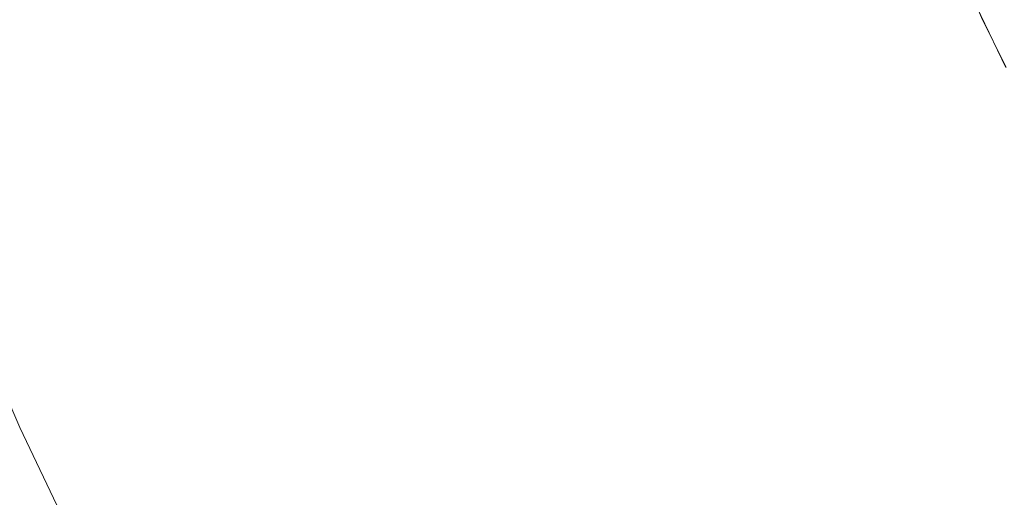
# Model space of a CAD drawing. Header units: centimetres. Extents: x -25.9 to 27.4, y -28.2 to -26.4.
# Tile 61 of 199: x -8.1019 to -8.0077, y -27.7903 to -27.7445. Entities that reach past the tile are written whole.
import ezdxf

# ---------------------------------------------------------------- set-up
doc = ezdxf.new("R2010")
doc.units = ezdxf.units.CM
doc.header["$LTSCALE"] = 2.54
doc.layers.add('Lucido design-1', color=7, linetype='Continuous')

# ---------------------------------------------------------------- blocks, each defined once
blk = doc.blocks.new('Gruppo-4-1')
at = {"color": 7, "linetype": 'Continuous', "lineweight": 9}
blk.add_3dface([(-25.828561, -26.46, 540.520033), (-25.828561, -28.06, 540.520033), (27.271439, -28.06, 540.520033), (27.271439, -26.46, 540.520033)], dxfattribs=at)
for points, invisible_edges in [([(-8.069892, -27.745267, 539.730258), (-8.073293, -27.734948, 539.730258), (-8.069805, -27.73388, 539.732141), (-8.066452, -27.744052, 539.732141)], 15), ([(-8.073404, -27.746508, 539.728524), (-8.076855, -27.736039, 539.728524), (-8.073293, -27.734948, 539.730258), (-8.069892, -27.745267, 539.730258)], 15), ([(-8.041437, -27.74554, 539.749193), (-8.044875, -27.736429, 539.749193), (-8.042209, -27.735487, 539.752128), (-8.038813, -27.744486, 539.752128)], 15), ([(-8.076984, -27.747773, 539.726943), (-8.080486, -27.737151, 539.726943), (-8.076855, -27.736039, 539.728524), (-8.073404, -27.746508, 539.728524)], 15), ([(-8.044172, -27.74664, 539.746374), (-8.047655, -27.737411, 539.746374), (-8.044875, -27.736429, 539.749193), (-8.041437, -27.74554, 539.749193)], 15), ([(-8.016041, -27.744746, 539.78663), (-8.019469, -27.736713, 539.78663), (-8.018292, -27.73624, 539.790453), (-8.014885, -27.744224, 539.790453)], 15), ([(-8.080625, -27.74906, 539.725519), (-8.084178, -27.738282, 539.725519), (-8.080486, -27.737151, 539.726943), (-8.076984, -27.747773, 539.726943)], 15), ([(-8.047015, -27.747782, 539.743674), (-8.050543, -27.738431, 539.743674), (-8.047655, -27.737411, 539.746374), (-8.044172, -27.74664, 539.746374)], 15), ([(-8.018775, -27.745982, 539.77914), (-8.022252, -27.737831, 539.77914), (-8.02079, -27.737244, 539.782857), (-8.017338, -27.745333, 539.782857)], 15), ([(-8.017338, -27.745333, 539.782857), (-8.02079, -27.737244, 539.782857), (-8.019469, -27.736713, 539.78663), (-8.016041, -27.744746, 539.78663)], 15), ([(-8.084322, -27.750366, 539.724254), (-8.087927, -27.73943, 539.724254), (-8.084178, -27.738282, 539.725519), (-8.080625, -27.74906, 539.725519)], 15), ([(-8.04996, -27.748965, 539.741099), (-8.053536, -27.739489, 539.741099), (-8.050543, -27.738431, 539.743674), (-8.047015, -27.747782, 539.743674)], 15), ([(-8.022058, -27.747466, 539.771899), (-8.025595, -27.739175, 539.771899), (-8.023855, -27.738475, 539.775485), (-8.020349, -27.746693, 539.775485)], 15), ([(-8.020349, -27.746693, 539.775485), (-8.023855, -27.738475, 539.775485), (-8.022252, -27.737831, 539.77914), (-8.018775, -27.745982, 539.77914)], 15), ([(-8.088068, -27.75169, 539.72315), (-8.091726, -27.740593, 539.72315), (-8.087927, -27.73943, 539.724254), (-8.084322, -27.750366, 539.724254)], 15), ([(-8.053003, -27.750188, 539.738654), (-8.056628, -27.740581, 539.738654), (-8.053536, -27.739489, 539.741099), (-8.04996, -27.748965, 539.741099)], 15), ([(-8.0239, -27.748298, 539.768389), (-8.027471, -27.739928, 539.768389), (-8.025595, -27.739175, 539.771899), (-8.022058, -27.747466, 539.771899)], 15), ([(-8.025872, -27.74919, 539.76496), (-8.029479, -27.740735, 539.76496), (-8.027471, -27.739928, 539.768389), (-8.0239, -27.748298, 539.768389)], 15), ([(-8.091857, -27.753028, 539.722211), (-8.095568, -27.74177, 539.722211), (-8.091726, -27.740593, 539.72315), (-8.088068, -27.75169, 539.72315)], 15), ([(-8.056139, -27.751448, 539.736344), (-8.059815, -27.741707, 539.736344), (-8.056628, -27.740581, 539.738654), (-8.053003, -27.750188, 539.738654)], 15), ([(-8.027971, -27.750139, 539.761618), (-8.031617, -27.741594, 539.761618), (-8.029479, -27.740735, 539.76496), (-8.025872, -27.74919, 539.76496)], 15), ([(-8.095682, -27.75438, 539.721437), (-8.099447, -27.742958, 539.721437), (-8.095568, -27.74177, 539.722211), (-8.091857, -27.753028, 539.722211)], 15), ([(-8.059364, -27.752744, 539.734171), (-8.063092, -27.742865, 539.734171), (-8.059815, -27.741707, 539.736344), (-8.056139, -27.751448, 539.736344)], 15), ([(-8.030228, -27.751159, 539.758321), (-8.033915, -27.742518, 539.758321), (-8.031617, -27.741594, 539.761618), (-8.027971, -27.750139, 539.761618)], 15), ([(-8.010807, -27.74238, 539.820033), (-8.011034, -27.74177, 540.020033), (-8.009823, -27.744524, 540.020033)], 9), ([(-8.099538, -27.755742, 539.720831), (-8.103357, -27.744155, 539.720831), (-8.099447, -27.742958, 539.721437), (-8.095682, -27.75438, 539.721437)], 15), ([(-8.062671, -27.754073, 539.732141), (-8.066452, -27.744052, 539.732141), (-8.063092, -27.742865, 539.734171), (-8.059364, -27.752744, 539.734171)], 15), ([(-8.032574, -27.75222, 539.755173), (-8.036304, -27.743478, 539.755173), (-8.033915, -27.742518, 539.758321), (-8.030228, -27.751159, 539.758321)], 15), ([(-8.009296, -27.751125, 539.798223), (-8.013001, -27.743372, 539.798223), (-8.012275, -27.743044, 539.802157), (-8.008585, -27.750766, 539.802157)], 15), ([(-8.008585, -27.750766, 539.802157), (-8.012275, -27.743044, 539.802157), (-8.011694, -27.742781, 539.806114), (-8.008016, -27.750479, 539.806114)], 15), ([(-8.008016, -27.750479, 539.806114), (-8.011694, -27.742781, 539.806114), (-8.011259, -27.742584, 539.810088), (-8.007589, -27.750264, 539.810088)], 15), ([(-8.007589, -27.750264, 539.810088), (-8.011259, -27.742584, 539.810088), (-8.010969, -27.742453, 539.814073), (-8.007305, -27.750121, 539.814073)], 15), ([(-8.007305, -27.750121, 539.814073), (-8.010969, -27.742453, 539.814073), (-8.010825, -27.742388, 539.818061), (-8.007164, -27.75005, 539.818061)], 15), ([(-8.007164, -27.75005, 539.818061), (-8.010825, -27.742388, 539.818061), (-8.010807, -27.74238, 539.820033), (-8.007602, -27.749088, 539.820033)], 11), ([(-8.007602, -27.749088, 539.820033), (-8.010807, -27.74238, 539.820033), (-8.009823, -27.744524, 540.020033)], 10), ([(-8.004046, -27.751351, 540.040717), (-8.007863, -27.74361, 540.040717), (-8.007021, -27.743217, 540.044708), (-8.003221, -27.750922, 540.044708)], 15), ([(-8.103417, -27.757113, 539.720395), (-8.107291, -27.74536, 539.720395), (-8.103357, -27.744155, 539.720831), (-8.099538, -27.755742, 539.720831)], 15), ([(-8.066056, -27.755433, 539.730258), (-8.069892, -27.745267, 539.730258), (-8.066452, -27.744052, 539.732141), (-8.062671, -27.754073, 539.732141)], 15), ([(-8.035038, -27.753333, 539.752128), (-8.038813, -27.744486, 539.752128), (-8.036304, -27.743478, 539.755173), (-8.032574, -27.75222, 539.755173)], 15), ([(-8.012275, -27.752627, 539.78663), (-8.016041, -27.744746, 539.78663), (-8.014885, -27.744224, 539.790453), (-8.011142, -27.752055, 539.790453)], 15), ([(-8.011142, -27.752055, 539.790453), (-8.014885, -27.744224, 539.790453), (-8.013871, -27.743765, 539.79432), (-8.010149, -27.751555, 539.79432)], 15), ([(-8.010149, -27.751555, 539.79432), (-8.013871, -27.743765, 539.79432), (-8.013001, -27.743372, 539.798223), (-8.009296, -27.751125, 539.798223)], 15), ([(-8.005639, -27.752181, 540.028583), (-8.009491, -27.744369, 540.028583), (-8.009099, -27.744186, 540.032647), (-8.005255, -27.751981, 540.032647)], 15), ([(-8.005255, -27.751981, 540.032647), (-8.009099, -27.744186, 540.032647), (-8.008556, -27.743933, 540.036694), (-8.004724, -27.751704, 540.036694)], 15), ([(-8.004724, -27.751704, 540.036694), (-8.008556, -27.743933, 540.036694), (-8.007863, -27.74361, 540.040717), (-8.004046, -27.751351, 540.040717)], 15), ([(-8.037615, -27.754498, 539.749193), (-8.041437, -27.74554, 539.749193), (-8.038813, -27.744486, 539.752128), (-8.035038, -27.753333, 539.752128)], 15), ([(-8.013547, -27.753268, 539.782857), (-8.017338, -27.745333, 539.782857), (-8.016041, -27.744746, 539.78663), (-8.012275, -27.752627, 539.78663)], 15), ([(-8.007578, -27.749076, 540.020033), (-8.009823, -27.744524, 540.020033), (-8.009822, -27.744523, 540.020578), (-8.005962, -27.752349, 540.020578)], 14), ([(-8.009823, -27.744524, 540.020033), (-8.007578, -27.749076, 540.020033), (-8.007602, -27.749088, 539.820033)], 10), ([(-8.005962, -27.752349, 540.020578), (-8.009822, -27.744523, 540.020578), (-8.009732, -27.744481, 540.024508), (-8.005875, -27.752303, 540.024508)], 15), ([(-8.005875, -27.752303, 540.024508), (-8.009732, -27.744481, 540.024508), (-8.009491, -27.744369, 540.028583), (-8.005639, -27.752181, 540.028583)], 15), ([(-8.069512, -27.756822, 539.728524), (-8.073404, -27.746508, 539.728524), (-8.069892, -27.745267, 539.730258), (-8.066056, -27.755433, 539.730258)], 15), ([(-8.040301, -27.755712, 539.746374), (-8.044172, -27.74664, 539.746374), (-8.041437, -27.74554, 539.749193), (-8.037615, -27.754498, 539.749193)], 15), ([(-8.016496, -27.754755, 539.775485), (-8.020349, -27.746693, 539.775485), (-8.018775, -27.745982, 539.77914), (-8.014954, -27.753977, 539.77914)], 15), ([(-8.014954, -27.753977, 539.77914), (-8.018775, -27.745982, 539.77914), (-8.017338, -27.745333, 539.782857), (-8.013547, -27.753268, 539.782857)], 15), ([(-8.073035, -27.758238, 539.726943), (-8.076984, -27.747773, 539.726943), (-8.073404, -27.746508, 539.728524), (-8.069512, -27.756822, 539.728524)], 15), ([(-8.043092, -27.756974, 539.743674), (-8.047015, -27.747782, 539.743674), (-8.044172, -27.74664, 539.746374), (-8.040301, -27.755712, 539.746374)], 15), ([(-8.018171, -27.755599, 539.771899), (-8.022058, -27.747466, 539.771899), (-8.020349, -27.746693, 539.775485), (-8.016496, -27.754755, 539.775485)], 15), ([(-8.076618, -27.759678, 539.725519), (-8.080625, -27.74906, 539.725519), (-8.076984, -27.747773, 539.726943), (-8.073035, -27.758238, 539.726943)], 15), ([(-8.045985, -27.758281, 539.741099), (-8.04996, -27.748965, 539.741099), (-8.047015, -27.747782, 539.743674), (-8.043092, -27.756974, 539.743674)], 15), ([(-8.019976, -27.756509, 539.768389), (-8.0239, -27.748298, 539.768389), (-8.022058, -27.747466, 539.771899), (-8.018171, -27.755599, 539.771899)], 15), ([(-8.021909, -27.757484, 539.76496), (-8.025872, -27.74919, 539.76496), (-8.0239, -27.748298, 539.768389), (-8.019976, -27.756509, 539.768389)], 15), ([(-8.080256, -27.761139, 539.724254), (-8.084322, -27.750366, 539.724254), (-8.080625, -27.74906, 539.725519), (-8.076618, -27.759678, 539.725519)], 15), ([(-8.048973, -27.759632, 539.738654), (-8.053003, -27.750188, 539.738654), (-8.04996, -27.748965, 539.741099), (-8.045985, -27.758281, 539.741099)], 15), ([(-8.023966, -27.758521, 539.761618), (-8.027971, -27.750139, 539.761618), (-8.025872, -27.74919, 539.76496), (-8.021909, -27.757484, 539.76496)], 15), ([(-8.083943, -27.762621, 539.72315), (-8.088068, -27.75169, 539.72315), (-8.084322, -27.750366, 539.724254), (-8.080256, -27.761139, 539.724254)], 15), ([(-8.052053, -27.761025, 539.736344), (-8.056139, -27.751448, 539.736344), (-8.053003, -27.750188, 539.738654), (-8.048973, -27.759632, 539.738654)], 15), ([(-8.026178, -27.759636, 539.758321), (-8.030228, -27.751159, 539.758321), (-8.027971, -27.750139, 539.761618), (-8.023966, -27.758521, 539.761618)], 15), ([(-8.005266, -27.758713, 539.798223), (-8.009296, -27.751125, 539.798223), (-8.008585, -27.750766, 539.802157), (-8.004571, -27.758325, 539.802157)], 15), ([(-8.004571, -27.758325, 539.802157), (-8.008585, -27.750766, 539.802157), (-8.008016, -27.750479, 539.806114), (-8.004014, -27.758014, 539.806114)], 15), ([(-8.004014, -27.758014, 539.806114), (-8.008016, -27.750479, 539.806114), (-8.007589, -27.750264, 539.810088), (-8.003597, -27.757781, 539.810088)], 15), ([(-8.087671, -27.764119, 539.722211), (-8.091857, -27.753028, 539.722211), (-8.088068, -27.75169, 539.72315), (-8.083943, -27.762621, 539.72315)], 15), ([(-8.055219, -27.762456, 539.734171), (-8.059364, -27.752744, 539.734171), (-8.056139, -27.751448, 539.736344), (-8.052053, -27.761025, 539.736344)], 15), ([(-8.028477, -27.760795, 539.755173), (-8.032574, -27.75222, 539.755173), (-8.030228, -27.751159, 539.758321), (-8.026178, -27.759636, 539.758321)], 15), ([(-8.007071, -27.759721, 539.790453), (-8.011142, -27.752055, 539.790453), (-8.010149, -27.751555, 539.79432), (-8.0061, -27.759179, 539.79432)], 15), ([(-8.0061, -27.759179, 539.79432), (-8.010149, -27.751555, 539.79432), (-8.009296, -27.751125, 539.798223), (-8.005266, -27.758713, 539.798223)], 15), ([(-8.030891, -27.762012, 539.752128), (-8.035038, -27.753333, 539.752128), (-8.032574, -27.75222, 539.755173), (-8.028477, -27.760795, 539.755173)], 15), ([(-8.009421, -27.761034, 539.782857), (-8.013547, -27.753268, 539.782857), (-8.012275, -27.752627, 539.78663), (-8.008179, -27.76034, 539.78663)], 15), ([(-8.008179, -27.76034, 539.78663), (-8.012275, -27.752627, 539.78663), (-8.011142, -27.752055, 539.790453), (-8.007071, -27.759721, 539.790453)], 15), ([(-8.091436, -27.765632, 539.721437), (-8.095682, -27.75438, 539.721437), (-8.091857, -27.753028, 539.722211), (-8.087671, -27.764119, 539.722211)], 15), ([(-8.058467, -27.763924, 539.732141), (-8.062671, -27.754073, 539.732141), (-8.059364, -27.752744, 539.734171), (-8.055219, -27.762456, 539.734171)], 15), ([(-8.033416, -27.763285, 539.749193), (-8.037615, -27.754498, 539.749193), (-8.035038, -27.753333, 539.752128), (-8.030891, -27.762012, 539.752128)], 15), ([(-8.010798, -27.761803, 539.77914), (-8.014954, -27.753977, 539.77914), (-8.013547, -27.753268, 539.782857), (-8.009421, -27.761034, 539.782857)], 15), ([(-8.09523, -27.767156, 539.720831), (-8.099538, -27.755742, 539.720831), (-8.095682, -27.75438, 539.721437), (-8.091436, -27.765632, 539.721437)], 15), ([(-8.061791, -27.765427, 539.730258), (-8.066056, -27.755433, 539.730258), (-8.062671, -27.754073, 539.732141), (-8.058467, -27.763924, 539.732141)], 15), ([(-8.036048, -27.764612, 539.746374), (-8.040301, -27.755712, 539.746374), (-8.037615, -27.754498, 539.749193), (-8.033416, -27.763285, 539.749193)], 15), ([(-8.012306, -27.762646, 539.775485), (-8.016496, -27.754755, 539.775485), (-8.014954, -27.753977, 539.77914), (-8.010798, -27.761803, 539.77914)], 15), ([(-8.065186, -27.766961, 539.728524), (-8.069512, -27.756822, 539.728524), (-8.066056, -27.755433, 539.730258), (-8.061791, -27.765427, 539.730258)], 15), ([(-8.013943, -27.76356, 539.771899), (-8.018171, -27.755599, 539.771899), (-8.016496, -27.754755, 539.775485), (-8.012306, -27.762646, 539.775485)], 15), ([(-8.099048, -27.768691, 539.720395), (-8.103417, -27.757113, 539.720395), (-8.099538, -27.755742, 539.720831), (-8.09523, -27.767156, 539.720831)], 15), ([(-8.038783, -27.765992, 539.743674), (-8.043092, -27.756974, 539.743674), (-8.040301, -27.755712, 539.746374), (-8.036048, -27.764612, 539.746374)], 15), ([(-8.015708, -27.764546, 539.768389), (-8.019976, -27.756509, 539.768389), (-8.018171, -27.755599, 539.771899), (-8.013943, -27.76356, 539.771899)], 15), ([(-8.102883, -27.770231, 539.720129), (-8.107314, -27.758489, 539.720129), (-8.103417, -27.757113, 539.720395), (-8.099048, -27.768691, 539.720395)], 15), ([(-8.068646, -27.768525, 539.726943), (-8.073035, -27.758238, 539.726943), (-8.069512, -27.756822, 539.728524), (-8.065186, -27.766961, 539.728524)], 15), ([(-8.041617, -27.767421, 539.741099), (-8.045985, -27.758281, 539.741099), (-8.043092, -27.756974, 539.743674), (-8.038783, -27.765992, 539.743674)], 15), ([(-8.017597, -27.765602, 539.76496), (-8.021909, -27.757484, 539.76496), (-8.019976, -27.756509, 539.768389), (-8.015708, -27.764546, 539.768389)], 15), ([(-8.072165, -27.770116, 539.725519), (-8.076618, -27.759678, 539.725519), (-8.073035, -27.758238, 539.726943), (-8.068646, -27.768525, 539.726943)], 15), ([(-8.044546, -27.768897, 539.738654), (-8.048973, -27.759632, 539.738654), (-8.045985, -27.758281, 539.741099), (-8.041617, -27.767421, 539.741099)], 15), ([(-8.019608, -27.766725, 539.761618), (-8.023966, -27.758521, 539.761618), (-8.021909, -27.757484, 539.76496), (-8.017597, -27.765602, 539.76496)], 15), ([(-8.021771, -27.767933, 539.758321), (-8.026178, -27.759636, 539.758321), (-8.023966, -27.758521, 539.761618), (-8.019608, -27.766725, 539.761618)], 15), ([(-8.075737, -27.77173, 539.724254), (-8.080256, -27.761139, 539.724254), (-8.076618, -27.759678, 539.725519), (-8.072165, -27.770116, 539.725519)], 15), ([(-8.047564, -27.770419, 539.736344), (-8.052053, -27.761025, 539.736344), (-8.048973, -27.759632, 539.738654), (-8.044546, -27.768897, 539.738654)], 15), ([(-8.024019, -27.769189, 539.755173), (-8.028477, -27.760795, 539.755173), (-8.026178, -27.759636, 539.758321), (-8.021771, -27.767933, 539.758321)], 15), ([(-8.003758, -27.767873, 539.78663), (-8.008179, -27.76034, 539.78663), (-8.007071, -27.759721, 539.790453), (-8.002678, -27.767208, 539.790453)], 15), ([(-8.079357, -27.773367, 539.72315), (-8.083943, -27.762621, 539.72315), (-8.080256, -27.761139, 539.724254), (-8.075737, -27.77173, 539.724254)], 15), ([(-8.050667, -27.771983, 539.734171), (-8.055219, -27.762456, 539.734171), (-8.052053, -27.761025, 539.736344), (-8.047564, -27.770419, 539.736344)], 15), ([(-8.026379, -27.770507, 539.752128), (-8.030891, -27.762012, 539.752128), (-8.028477, -27.760795, 539.755173), (-8.024019, -27.769189, 539.755173)], 15), ([(-8.006313, -27.769446, 539.77914), (-8.010798, -27.761803, 539.77914), (-8.009421, -27.761034, 539.782857), (-8.00497, -27.768619, 539.782857)], 15), ([(-8.00497, -27.768619, 539.782857), (-8.009421, -27.761034, 539.782857), (-8.008179, -27.76034, 539.78663), (-8.003758, -27.767873, 539.78663)], 15), ([(-8.028847, -27.771886, 539.749193), (-8.033416, -27.763285, 539.749193), (-8.030891, -27.762012, 539.752128), (-8.026379, -27.770507, 539.752128)], 15), ([(-8.007784, -27.770351, 539.775485), (-8.012306, -27.762646, 539.775485), (-8.010798, -27.761803, 539.77914), (-8.006313, -27.769446, 539.77914)], 15), ([(-8.083019, -27.775022, 539.722211), (-8.087671, -27.764119, 539.722211), (-8.083943, -27.762621, 539.72315), (-8.079357, -27.773367, 539.72315)], 15), ([(-8.05385, -27.773588, 539.732141), (-8.058467, -27.763924, 539.732141), (-8.055219, -27.762456, 539.734171), (-8.050667, -27.771983, 539.734171)], 15), ([(-8.009381, -27.771335, 539.771899), (-8.013943, -27.76356, 539.771899), (-8.012306, -27.762646, 539.775485), (-8.007784, -27.770351, 539.775485)], 15), ([(-8.057107, -27.77523, 539.730258), (-8.061791, -27.765427, 539.730258), (-8.058467, -27.763924, 539.732141), (-8.05385, -27.773588, 539.732141)], 15), ([(-8.031421, -27.773324, 539.746374), (-8.036048, -27.764612, 539.746374), (-8.033416, -27.763285, 539.749193), (-8.028847, -27.771886, 539.749193)], 15), ([(-8.011102, -27.772395, 539.768389), (-8.015708, -27.764546, 539.768389), (-8.013943, -27.76356, 539.771899), (-8.009381, -27.771335, 539.771899)], 15), ([(-8.086716, -27.776693, 539.721437), (-8.091436, -27.765632, 539.721437), (-8.087671, -27.764119, 539.722211), (-8.083019, -27.775022, 539.722211)], 15), ([(-8.034095, -27.774818, 539.743674), (-8.038783, -27.765992, 539.743674), (-8.036048, -27.764612, 539.746374), (-8.031421, -27.773324, 539.746374)], 15), ([(-8.012945, -27.773529, 539.76496), (-8.017597, -27.765602, 539.76496), (-8.015708, -27.764546, 539.768389), (-8.011102, -27.772395, 539.768389)], 15), ([(-8.090442, -27.778378, 539.720831), (-8.09523, -27.767156, 539.720831), (-8.091436, -27.765632, 539.721437), (-8.086716, -27.776693, 539.721437)], 15), ([(-8.060433, -27.776907, 539.728524), (-8.065186, -27.766961, 539.728524), (-8.061791, -27.765427, 539.730258), (-8.057107, -27.77523, 539.730258)], 15), ([(-8.014906, -27.774737, 539.761618), (-8.019608, -27.766725, 539.761618), (-8.017597, -27.765602, 539.76496), (-8.012945, -27.773529, 539.76496)], 15), ([(-8.036866, -27.776366, 539.741099), (-8.041617, -27.767421, 539.741099), (-8.038783, -27.765992, 539.743674), (-8.034095, -27.774818, 539.743674)], 15), ([(-8.017016, -27.776036, 539.758321), (-8.021771, -27.767933, 539.758321), (-8.019608, -27.766725, 539.761618), (-8.014906, -27.774737, 539.761618)], 15), ([(-8.094191, -27.780072, 539.720395), (-8.099048, -27.768691, 539.720395), (-8.09523, -27.767156, 539.720831), (-8.090442, -27.778378, 539.720831)], 15), ([(-8.063823, -27.778617, 539.726943), (-8.068646, -27.768525, 539.726943), (-8.065186, -27.766961, 539.728524), (-8.060433, -27.776907, 539.728524)], 15), ([(-8.03973, -27.777966, 539.738654), (-8.044546, -27.768897, 539.738654), (-8.041617, -27.767421, 539.741099), (-8.036866, -27.776366, 539.741099)], 15), ([(-8.097957, -27.781775, 539.720129), (-8.102883, -27.770231, 539.720129), (-8.099048, -27.768691, 539.720395), (-8.094191, -27.780072, 539.720395)], 15), ([(-8.067272, -27.780355, 539.725519), (-8.072165, -27.770116, 539.725519), (-8.068646, -27.768525, 539.726943), (-8.063823, -27.778617, 539.726943)], 15), ([(-8.019208, -27.777386, 539.755173), (-8.024019, -27.769189, 539.755173), (-8.021771, -27.767933, 539.758321), (-8.017016, -27.776036, 539.758321)], 15), ([(-8.04268, -27.779614, 539.736344), (-8.047564, -27.770419, 539.736344), (-8.044546, -27.768897, 539.738654), (-8.03973, -27.777966, 539.738654)], 15), ([(-8.02151, -27.778803, 539.752128), (-8.026379, -27.770507, 539.752128), (-8.024019, -27.769189, 539.755173), (-8.019208, -27.777386, 539.755173)], 15), ([(-8.002939, -27.777858, 539.775485), (-8.007784, -27.770351, 539.775485), (-8.006313, -27.769446, 539.77914), (-8.001508, -27.776891, 539.77914)], 15), ([(-8.10193, -27.78357, 539.720033), (-8.106928, -27.771857, 539.720033), (-8.102883, -27.770231, 539.720129), (-8.097957, -27.781775, 539.720129)], 14), ([(-8.070772, -27.78212, 539.724254), (-8.075737, -27.77173, 539.724254), (-8.072165, -27.770116, 539.725519), (-8.067272, -27.780355, 539.725519)], 15), ([(-8.045714, -27.781309, 539.734171), (-8.050667, -27.771983, 539.734171), (-8.047564, -27.770419, 539.736344), (-8.04268, -27.779614, 539.736344)], 15), ([(-8.023918, -27.780286, 539.749193), (-8.028847, -27.771886, 539.749193), (-8.026379, -27.770507, 539.752128), (-8.02151, -27.778803, 539.752128)], 15), ([(-8.004493, -27.778909, 539.771899), (-8.009381, -27.771335, 539.771899), (-8.007784, -27.770351, 539.775485), (-8.002939, -27.777858, 539.775485)], 15), ([(-8.006167, -27.780041, 539.768389), (-8.011102, -27.772395, 539.768389), (-8.009381, -27.771335, 539.771899), (-8.004493, -27.778909, 539.771899)], 15), ([(-8.07432, -27.783909, 539.72315), (-8.079357, -27.773367, 539.72315), (-8.075737, -27.77173, 539.724254), (-8.070772, -27.78212, 539.724254)], 15), ([(-8.048826, -27.783047, 539.732141), (-8.05385, -27.773588, 539.732141), (-8.050667, -27.771983, 539.734171), (-8.045714, -27.781309, 539.734171)], 15), ([(-8.026429, -27.781832, 539.746374), (-8.031421, -27.773324, 539.746374), (-8.028847, -27.771886, 539.749193), (-8.023918, -27.780286, 539.749193)], 15), ([(-8.00796, -27.781253, 539.76496), (-8.012945, -27.773529, 539.76496), (-8.011102, -27.772395, 539.768389), (-8.006167, -27.780041, 539.768389)], 15), ([(-8.077908, -27.785718, 539.722211), (-8.083019, -27.775022, 539.722211), (-8.079357, -27.773367, 539.72315), (-8.07432, -27.783909, 539.72315)], 15), ([(-8.029037, -27.783438, 539.743674), (-8.034095, -27.774818, 539.743674), (-8.031421, -27.773324, 539.746374), (-8.026429, -27.781832, 539.746374)], 15), ([(-8.05201, -27.784826, 539.730258), (-8.057107, -27.77523, 539.730258), (-8.05385, -27.773588, 539.732141), (-8.048826, -27.783047, 539.732141)], 15), ([(-8.009869, -27.782543, 539.761618), (-8.014906, -27.774737, 539.761618), (-8.012945, -27.773529, 539.76496), (-8.00796, -27.781253, 539.76496)], 15), ([(-8.081531, -27.787545, 539.721437), (-8.086716, -27.776693, 539.721437), (-8.083019, -27.775022, 539.722211), (-8.077908, -27.785718, 539.722211)], 15), ([(-8.055262, -27.786643, 539.728524), (-8.060433, -27.776907, 539.728524), (-8.057107, -27.77523, 539.730258), (-8.05201, -27.784826, 539.730258)], 15), ([(-8.03174, -27.785102, 539.741099), (-8.036866, -27.776366, 539.741099), (-8.034095, -27.774818, 539.743674), (-8.029037, -27.783438, 539.743674)], 15), ([(-8.011921, -27.78393, 539.758321), (-8.017016, -27.776036, 539.758321), (-8.014906, -27.774737, 539.761618), (-8.009869, -27.782543, 539.761618)], 15), ([(-8.014055, -27.785372, 539.755173), (-8.019208, -27.777386, 539.755173), (-8.017016, -27.776036, 539.758321), (-8.011921, -27.78393, 539.758321)], 15), ([(-8.085182, -27.789386, 539.720831), (-8.090442, -27.778378, 539.720831), (-8.086716, -27.776693, 539.721437), (-8.081531, -27.787545, 539.721437)], 15), ([(-8.058577, -27.788494, 539.726943), (-8.063823, -27.778617, 539.726943), (-8.060433, -27.776907, 539.728524), (-8.055262, -27.786643, 539.728524)], 15), ([(-8.034533, -27.786822, 539.738654), (-8.03973, -27.777966, 539.738654), (-8.036866, -27.776366, 539.741099), (-8.03174, -27.785102, 539.741099)], 15), ([(-8.037411, -27.788594, 539.736344), (-8.04268, -27.779614, 539.736344), (-8.03973, -27.777966, 539.738654), (-8.034533, -27.786822, 539.738654)], 15), ([(-8.016294, -27.786885, 539.752128), (-8.02151, -27.778803, 539.752128), (-8.019208, -27.777386, 539.755173), (-8.014055, -27.785372, 539.755173)], 15), ([(-8.088856, -27.791238, 539.720395), (-8.094191, -27.780072, 539.720395), (-8.090442, -27.778378, 539.720831), (-8.085182, -27.789386, 539.720831)], 15), ([(-8.061949, -27.790378, 539.725519), (-8.067272, -27.780355, 539.725519), (-8.063823, -27.778617, 539.726943), (-8.058577, -27.788494, 539.726943)], 15), ([(-8.018637, -27.788469, 539.749193), (-8.023918, -27.780286, 539.749193), (-8.02151, -27.778803, 539.752128), (-8.016294, -27.786885, 539.752128)], 15), ([(-8.04037, -27.790416, 539.734171), (-8.045714, -27.781309, 539.734171), (-8.04268, -27.779614, 539.736344), (-8.037411, -27.788594, 539.736344)], 15), ([(-8.092546, -27.793098, 539.720129), (-8.097957, -27.781775, 539.720129), (-8.094191, -27.780072, 539.720395), (-8.088856, -27.791238, 539.720395)], 15), ([(-8.065371, -27.79229, 539.724254), (-8.070772, -27.78212, 539.724254), (-8.067272, -27.780355, 539.725519), (-8.061949, -27.790378, 539.725519)], 15), ([(-8.02108, -27.79012, 539.746374), (-8.026429, -27.781832, 539.746374), (-8.023918, -27.780286, 539.749193), (-8.018637, -27.788469, 539.749193)], 15), ([(-8.002653, -27.788757, 539.76496), (-8.00796, -27.781253, 539.76496), (-8.006167, -27.780041, 539.768389), (-8.000913, -27.78747, 539.768389)], 15), ([(-8.096439, -27.795061, 539.720033), (-8.10193, -27.78357, 539.720033), (-8.097957, -27.781775, 539.720129), (-8.092546, -27.793098, 539.720129)], 14), ([(-8.043405, -27.792284, 539.732141), (-8.048826, -27.783047, 539.732141), (-8.045714, -27.781309, 539.734171), (-8.04037, -27.790416, 539.734171)], 15), ([(-8.023618, -27.791835, 539.743674), (-8.029037, -27.783438, 539.743674), (-8.026429, -27.781832, 539.746374), (-8.02108, -27.79012, 539.746374)], 15), ([(-8.004505, -27.790127, 539.761618), (-8.009869, -27.782543, 539.761618), (-8.00796, -27.781253, 539.76496), (-8.002653, -27.788757, 539.76496)], 15), ([(-8.06884, -27.794227, 539.72315), (-8.07432, -27.783909, 539.72315), (-8.070772, -27.78212, 539.724254), (-8.065371, -27.79229, 539.724254)], 15), ([(-8.006496, -27.7916, 539.758321), (-8.011921, -27.78393, 539.758321), (-8.009869, -27.782543, 539.761618), (-8.004505, -27.790127, 539.761618)], 15), ([(-25.828561, -28.06, 539.720033), (-8.10193, -27.78357, 539.720033), (-8.096439, -27.795061, 539.720033)], 9), ([(-8.046511, -27.794197, 539.730258), (-8.05201, -27.784826, 539.730258), (-8.048826, -27.783047, 539.732141), (-8.043405, -27.792284, 539.732141)], 15), ([(-8.026247, -27.793612, 539.741099), (-8.03174, -27.785102, 539.741099), (-8.029037, -27.783438, 539.743674), (-8.023618, -27.791835, 539.743674)], 15), ([(-8.072348, -27.796187, 539.722211), (-8.077908, -27.785718, 539.722211), (-8.07432, -27.783909, 539.72315), (-8.06884, -27.794227, 539.72315)], 15), ([(-8.008567, -27.793131, 539.755173), (-8.014055, -27.785372, 539.755173), (-8.011921, -27.78393, 539.758321), (-8.006496, -27.7916, 539.758321)], 15), ([(-8.049683, -27.79615, 539.728524), (-8.055262, -27.786643, 539.728524), (-8.05201, -27.784826, 539.730258), (-8.046511, -27.794197, 539.730258)], 15), ([(-8.028965, -27.795449, 539.738654), (-8.034533, -27.786822, 539.738654), (-8.03174, -27.785102, 539.741099), (-8.026247, -27.793612, 539.741099)], 15), ([(-8.01074, -27.794739, 539.752128), (-8.016294, -27.786885, 539.752128), (-8.014055, -27.785372, 539.755173), (-8.008567, -27.793131, 539.755173)], 15), ([(-8.07589, -27.798166, 539.721437), (-8.081531, -27.787545, 539.721437), (-8.077908, -27.785718, 539.722211), (-8.072348, -27.796187, 539.722211)], 15), ([(-8.07946, -27.80016, 539.720831), (-8.085182, -27.789386, 539.720831), (-8.081531, -27.787545, 539.721437), (-8.07589, -27.798166, 539.721437)], 15), ([(-8.052916, -27.798141, 539.726943), (-8.058577, -27.788494, 539.726943), (-8.055262, -27.786643, 539.728524), (-8.049683, -27.79615, 539.728524)], 15), ([(-8.031765, -27.797342, 539.736344), (-8.037411, -27.788594, 539.736344), (-8.034533, -27.786822, 539.738654), (-8.028965, -27.795449, 539.738654)], 15), ([(-8.013014, -27.79642, 539.749193), (-8.018637, -27.788469, 539.749193), (-8.016294, -27.786885, 539.752128), (-8.01074, -27.794739, 539.752128)], 15), ([(-8.056205, -27.800166, 539.725519), (-8.061949, -27.790378, 539.725519), (-8.058577, -27.788494, 539.726943), (-8.052916, -27.798141, 539.726943)], 15), ([(-8.015384, -27.798173, 539.746374), (-8.02108, -27.79012, 539.746374), (-8.018637, -27.788469, 539.749193), (-8.013014, -27.79642, 539.749193)], 15), ([(-8.083052, -27.802167, 539.720395), (-8.088856, -27.791238, 539.720395), (-8.085182, -27.789386, 539.720831), (-8.07946, -27.80016, 539.720831)], 15), ([(-8.034644, -27.799288, 539.734171), (-8.04037, -27.790416, 539.734171), (-8.037411, -27.788594, 539.736344), (-8.031765, -27.797342, 539.736344)], 15), ([(-8.017847, -27.799995, 539.743674), (-8.023618, -27.791835, 539.743674), (-8.02108, -27.79012, 539.746374), (-8.015384, -27.798173, 539.746374)], 15)]:
    blk.add_3dface(points, dxfattribs=dict(at, invisible_edges=invisible_edges))

msp = doc.modelspace()

# ---------------------------------------------------------------- block references
at = {"layer": 'Lucido design-1', "color": 7}
msp.add_blockref('Gruppo-4-1', (0, 0), dxfattribs=at)

doc.saveas('drawing.dxf')
